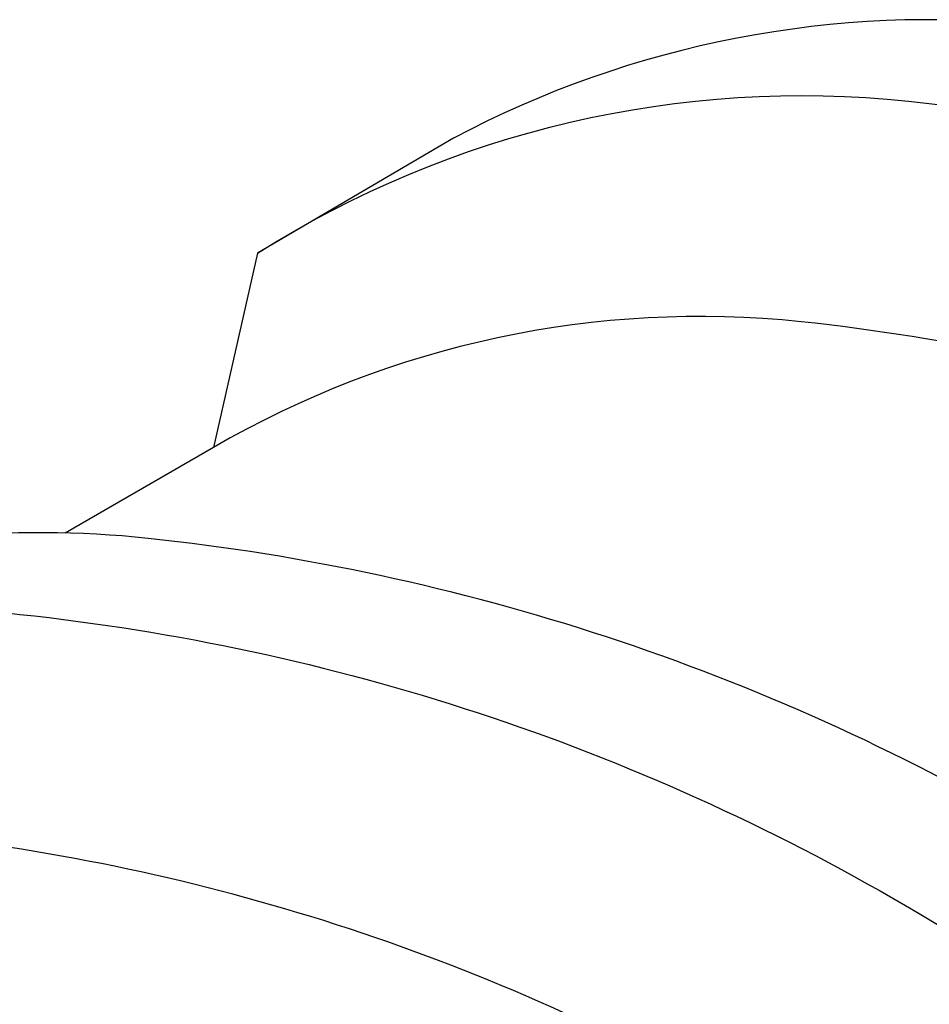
# Model space of a CAD drawing. Extents: x -18027 to -11651, y 1687 to 5059.
# Tile 59 of 170: x -16987 to -16954, y 2141 to 2177. Entities that reach past the tile are written whole.
import ezdxf

# ---------------------------------------------------------------- set-up
doc = ezdxf.new("R2010")
doc.units = 0
doc.header["$MEASUREMENT"] = 0
doc.layers.add('TANK', color=2, linetype='CONTINUOUS')

msp = doc.modelspace()

# ---------------------------------------------------------------- linework, layer by layer
at = {"layer": 'TANK'}
for points in [[(-16842.444, 2002.719, 0.085407), (-16838.074, 2029.881, 0.071312), (-16843.657, 2066.016, 0.019282), (-16848.628, 2080.329, 0.038312), (-16861.692, 2107.417, 0.044515), (-16881.795, 2135.965, 0.013151), (-16888.687, 2143.668, 0.071312), (-16917.297, 2166.435, 0.106395), (-16949.724, 2177.101, 0.149431), (-16971.087, 2172.973), (-16978.26, 2168.758), (-16979.871, 2161.644)], [(-16978.26, 2168.758, -0.16913), (-16954.425, 2174.321, -0.106395), (-16921.998, 2163.655, -0.071312), (-16893.388, 2140.888, -0.016688), (-16884.749, 2131.022, -0.040957), (-16866.393, 2104.637, -0.038238), (-16853.35, 2077.603, -0.019356), (-16848.358, 2063.235, -0.071312), (-16842.775, 2027.101, -0.085141), (-16847.116, 2000.02, -0.085141)], [(-16859.206, 1993.037, 0.010321), (-16858.588, 1994.376, 0.106395), (-16852.1, 2026.206, 0.071312), (-16857.413, 2060.592, 0.017305), (-16861.61, 2072.834, 0.040291), (-16874.575, 2099.99, 0.057637), (-16900.277, 2134.431, 0.071312), (-16927.502, 2156.096, 0.106395), (-16958.36, 2166.246, 0.159299), (-16979.871, 2161.644), (-16985.298, 2158.511)], [(-16874.988, 1983.921, 0.085441), (-16870.615, 2011.094, 0.071312), (-16876.198, 2047.228, 0.019282), (-16881.169, 2061.542, 0.038312), (-16894.233, 2088.63, 0.044515), (-16914.335, 2117.178, 0.013151), (-16921.228, 2124.881, 0.071312), (-16949.838, 2147.648, 0.106395), (-16982.265, 2158.314, 0.051098), (-16989.852, 2158.342, 0.051098)], [(-16989.852, 2155.727, -0.019436), (-16986.966, 2155.533, -0.106395), (-16954.539, 2144.867, -0.071312), (-16925.929, 2122.1, -0.016688), (-16917.29, 2112.235, -0.040957), (-16898.934, 2085.849, -0.038238), (-16885.891, 2058.816, -0.019356), (-16880.899, 2044.448, -0.071312), (-16875.316, 2008.314, -0.085174), (-16879.661, 1981.222)], [(-16897.609, 1965.665, 0.083466), (-16891.129, 1975.589, 0.106395), (-16884.641, 2007.419, 0.071312), (-16889.953, 2041.805, 0.017305), (-16894.15, 2054.047, 0.040291), (-16907.116, 2081.203, 0.057637), (-16932.818, 2115.643, 0.071312), (-16960.043, 2137.308, 0.102937), (-16989.852, 2147.34, 0.102937)]]:
    msp.add_lwpolyline(points, format="xyb", dxfattribs=at)

doc.saveas('drawing.dxf')
